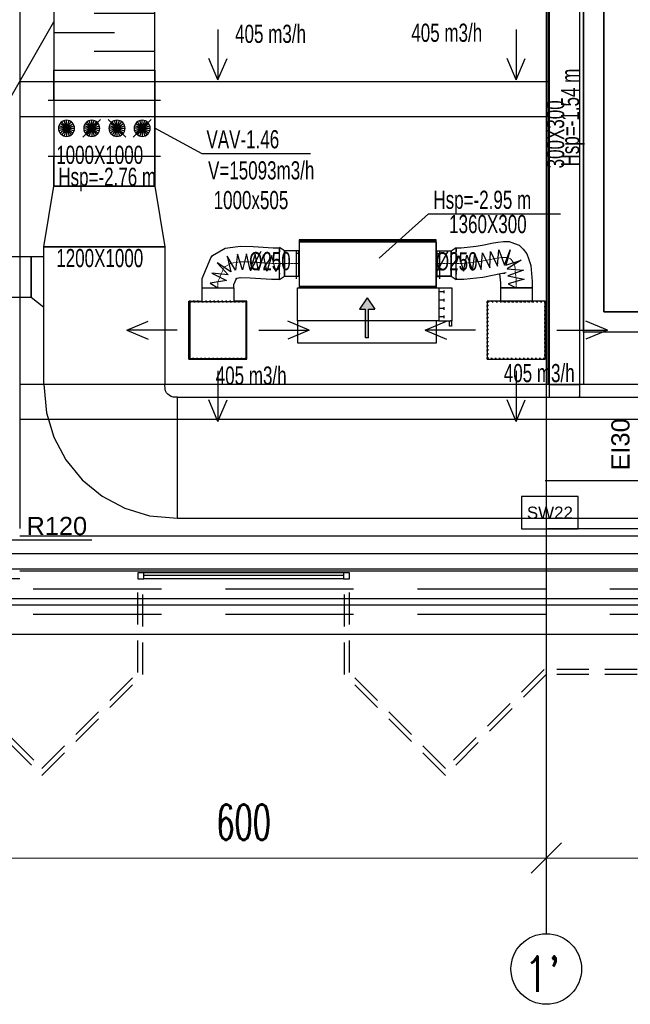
# Model space of a CAD drawing. Header units: centimetres. Extents: x -228435 to 46820, y -89367 to 152985.
# Tile 164 of 252: x 2240 to 8293, y 533 to 10292. Entities that reach past the tile are written whole.
import ezdxf

# ---------------------------------------------------------------- set-up
doc = ezdxf.new("R2010")
doc.units = ezdxf.units.CM
doc.header["$LTSCALE"] = 50
doc.header["$PDMODE"] = 35
doc.header["$PDSIZE"] = 0.1
for name, pattern in [('CADVENT_CENTERLINE', [9.9, 7.4, -1, 0.5, -1]), ('CADVENT_HIDDEN', [0.8, 0.25, -0.55]), ('Kondygnacja  -0_5$0$HIDDEN', [9.525, 6.35, -3.175]), ('Kondygnacja  -0_5$0$HIDDEN2', [4.7625, 3.175, -1.5875]), ('Osie rzutów$0$DASHDOT2', [12.7, 6.35, -3.175, 0, -3.175])]:
    doc.linetypes.add(name, pattern=pattern)
doc.layers.get('0').update_dxf_attribs({"color": 8})
doc.layers.get('DEFPOINTS').update_dxf_attribs({"color": 8})
for name, color, linetype in [('01-103-Went PP_poziom-0_5$0$L_Nawiew', 3, 'Continuous'), ('bgde-nawiewEXP', 1, 'Continuous'), ('bgde-nawiewHIDDEN', 1, 'Continuous'), ('bgde-tekst', 7, 'Continuous'), ('bgde-wywiewEXP', 5, 'Continuous'), ('bgde-wywiewHIDDEN', 5, 'Continuous'), ('bgde-wywiewSOL', 5, 'Continuous'), ('bgde_AJ_strzałki', 7, 'Continuous'), ('bgde_redukcja', 3, 'Continuous'), ('bgde_tlumik', 6, 'Continuous'), ('bgde_VAV', 7, 'Continuous'), ('bgde_wymiary tłumik VAV', 7, 'Continuous'), ('Kondygnacja  -0_5$0$ARCH_INFO_ODPORNOŚĆ OGNIOWA', 8, 'Continuous'), ('Kondygnacja  -0_5$0$ARCH_INFO_OPISY_PRZEGRODY', 8, 'Continuous'), ('Kondygnacja  -0_5$0$ARCH_KONSTR_POWYŻEJ RZUTU', 8, 'Kondygnacja  -0_5$0$HIDDEN'), ('Kondygnacja  -0_5$0$ARCH_KONSTR_POWYŻEJ RZUTU_IST', 8, 'Kondygnacja  -0_5$0$HIDDEN2'), ('Kondygnacja  -0_5$0$ARCH_NIEWIDOK_IST', 8, 'Kondygnacja  -0_5$0$HIDDEN'), ('Kondygnacja  -0_5$0$ARCH_WIDOK_IST', 8, 'Continuous'), ('Kondygnacja  -0_5$0$ARCH_ŚLUSARKA_OKNA_IST', 8, 'Continuous'), ('Kondygnacja  -0_5$0$ARCH_ŻELBET_IST', 8, 'Continuous'), ('Osie rzutów$0$ARCH_INFO_OSIE_IST', 8, 'Osie rzutów$0$DASHDOT2'), ('Osie rzutów$0$ARCH_INFO_OSIE_OPISY_IST', 8, 'Continuous')]:
    doc.layers.add(name, color=color, linetype=linetype)
for name, color, linetype, lineweight in [('bgde-nawiewCEN', 7, 'Continuous', 13), ('Kondygnacja  -0_5$0$ARCH_INFO_WYMIARY', 8, 'Continuous', 9), ('Osie rzutów$0$ARCH_INFO_WYMIARY', 8, 'Continuous', 9)]:
    doc.layers.add(name, color=color, linetype=linetype, lineweight=lineweight)
doc.styles.add('Kondygnacja  -0_5$0$Arial', font='ARIAL.TTF')
doc.styles.add('Kondygnacja  -0_5$0$Romans', font='Romans.shx', dxfattribs={"width": 0.7})
doc.styles.add('Kondygnacja  -0_5$0$Standard', font='txt')
doc.styles.add('Osie rzutów$0$ROMANS-250-CM', font='romans.shx', dxfattribs={"width": 0.8, "height": 50})
doc.styles.add('Osie rzutów$0$wymiary_cuprum', font='Romans.shx', dxfattribs={"width": 0.6})
doc.dimstyles.new('Kondygnacja  -0_5$0$ISO-25', dxfattribs={"dimtxt": 2.5, "dimasz": 2.5, "dimexe": 1.25, "dimexo": 0.625, "dimtad": 1, "dimtxsty": 'Kondygnacja  -0_5$0$Standard', "dimcen": 2.5, "dimadec": 0, "dimazin": 0, "dimtfac": 1, "dimtmove": 0, "dimatfit": 3, "dimfxl": 0, "dimarcsym": 0})
doc.dimstyles.new('Kondygnacja  -0_5$0$Wymiary 1-100', dxfattribs={"dimtxt": 12, "dimasz": 10, "dimexe": 5, "dimexo": 0, "dimgap": 4, "dimtad": 1, "dimrnd": 0.5, "dimzin": 12, "dimdsep": 46, "dimtxsty": 'Kondygnacja  -0_5$0$Romans', "dimblk": 'Kondygnacja  -0_5$0$_Oblique', "dimcen": 10, "dimdle": 10, "dimclrt": 55, "dimazin": 0, "dimtfac": 1, "dimtmove": 1, "dimatfit": 3, "dimfxl": 0, "dimtolj": 1, "dimtzin": 0, "dimarcsym": 0})
doc.dimstyles.new('Osie rzutów$0$ARCH_ CT', dxfattribs={"dimtxt": 20, "dimasz": 20, "dimexe": 12, "dimexo": 20, "dimgap": 5, "dimtad": 1, "dimdec": 1, "dimrnd": 0.5, "dimzin": 9, "dimdsep": 46, "dimtxsty": 'Osie rzutów$0$wymiary_cuprum', "dimblk": 'Osie rzutów$0$_Oblique', "dimcen": 8, "dimdle": 12, "dimclrd": 256, "dimclre": 256, "dimclrt": 55, "dimadec": 1, "dimazin": 0, "dimtfac": 1, "dimtdec": 1, "dimtmove": 1, "dimatfit": 2, "dimldrblk": 'Osie rzutów$0$_Dot', "dimfxl": 0, "dimtolj": 1, "dimtzin": 0, "dimlwd": -1, "dimlwe": -1, "dimarcsym": 0})

# ---------------------------------------------------------------- blocks, each defined once
blk = doc.blocks.new('Osie rzutów$0$_Oblique')
at = {"color": 0, "linetype": 'ByBlock', "lineweight": -2}
blk.add_line((-0.5, -0.5), (0.5, 0.5), dxfattribs=at)
blk = doc.blocks.new('*D273')
at = {"layer": 'DEFPOINTS', "color": 0}
for p in [(12260, 4732.19), (12860, 4732.19), (12860, 4698.26)]:
    blk.add_point(p, dxfattribs=at)
at = {"layer": 'Osie rzutów$0$ARCH_INFO_WYMIARY'}
for p, q in [((12260, 4717.19), (12260, 4690.26)), ((12860, 4717.19), (12860, 4690.26)), ((12252, 4698.26), (12868, 4698.26))]:
    blk.add_line(p, q, dxfattribs=at)
at = {"layer": 'Osie rzutów$0$ARCH_INFO_WYMIARY', "xscale": 30, "yscale": 30, "zscale": 30, "rotation": 180}
blk.add_blockref('Osie rzutów$0$_Oblique', (12260, 4698.26), dxfattribs=at)
at = {"layer": 'Osie rzutów$0$ARCH_INFO_WYMIARY', "xscale": 30, "yscale": 30, "zscale": 30}
blk.add_blockref('Osie rzutów$0$_Oblique', (12860, 4698.26), dxfattribs=at)
at = {"layer": 'Osie rzutów$0$ARCH_INFO_WYMIARY', "color": 55, "insert": (12560, 4733.76), "char_height": 35, "attachment_point": 5, "style": 'Osie rzutów$0$wymiary_cuprum'}
blk.add_mtext('\\A1;600', dxfattribs=at)
blk = doc.blocks.new('Osie rzutów$0$_Dot')
at = {"color": 0, "linetype": 'ByBlock', "lineweight": -2}
blk.add_line((-0.5, 0), (-1, 0), dxfattribs=at)
at = {"color": 0, "linetype": 'ByBlock', "const_width": 0.5}
blk.add_lwpolyline([(-0.25, 0, 1), (0.25, 0, 1)], format="xyb", close=True, dxfattribs=at)
blk = doc.blocks.new('*D274')
at = {"layer": 'DEFPOINTS', "color": 0}
for p in [(12860, 4732.19), (13460, 4732.19), (13460, 4698.26)]:
    blk.add_point(p, dxfattribs=at)
at = {"layer": 'Osie rzutów$0$ARCH_INFO_WYMIARY'}
for p, q in [((12860, 4717.19), (12860, 4690.26)), ((13460, 4717.19), (13460, 4690.26)), ((12852, 4698.26), (13468, 4698.26))]:
    blk.add_line(p, q, dxfattribs=at)
at = {"layer": 'Osie rzutów$0$ARCH_INFO_WYMIARY', "xscale": 30, "yscale": 30, "zscale": 30, "rotation": 180}
blk.add_blockref('Osie rzutów$0$_Oblique', (12860, 4698.26), dxfattribs=at)
at = {"layer": 'Osie rzutów$0$ARCH_INFO_WYMIARY', "xscale": 30, "yscale": 30, "zscale": 30}
blk.add_blockref('Osie rzutów$0$_Oblique', (13460, 4698.26), dxfattribs=at)
at = {"layer": 'Osie rzutów$0$ARCH_INFO_WYMIARY', "color": 55, "insert": (13160, 4733.76), "char_height": 35, "attachment_point": 5, "style": 'Osie rzutów$0$wymiary_cuprum'}
blk.add_mtext('\\A1;600', dxfattribs=at)
blk = doc.blocks.new('Kondygnacja  -0_5$0$_Dot')
at = {"color": 0, "linetype": 'ByBlock', "lineweight": -2}
blk.add_line((-0.5, 0), (-1, 0), dxfattribs=at)
at = {"color": 0, "linetype": 'ByBlock', "const_width": 0.5}
blk.add_lwpolyline([(-0.25, 0, 1), (0.25, 0, 1)], format="xyb", close=True, dxfattribs=at)
blk = doc.blocks.new('Kondygnacja  -0_5$0$_Oblique')
at = {"color": 0, "linetype": 'ByBlock', "lineweight": -2}
blk.add_line((-0.5, -0.5), (0.5, 0.5), dxfattribs=at)
blk = doc.blocks.new('*D138')
at = {"layer": 'DEFPOINTS', "color": 0}
for p in [(9610, 6159.5), (7460, 5934.7), (9610, 5724.3)]:
    blk.add_point(p, dxfattribs=at)
at = {"layer": 'Kondygnacja  -0_5$0$ARCH_INFO_WYMIARY', "color": 0, "lineweight": -2}
for p, q in [((7450, 5724.3), (9620, 5724.3)), ((7460, 5732.3), (7460, 5719.3)), ((9610, 5732.3), (9610, 5719.3))]:
    blk.add_line(p, q, dxfattribs=at)
at = {"layer": 'Kondygnacja  -0_5$0$ARCH_INFO_WYMIARY', "color": 0, "lineweight": -2, "xscale": 10, "yscale": 10, "zscale": 10, "rotation": 180}
blk.add_blockref('Kondygnacja  -0_5$0$_Oblique', (7460, 5724.3), dxfattribs=at)
at = {"layer": 'Kondygnacja  -0_5$0$ARCH_INFO_WYMIARY', "color": 0, "lineweight": -2, "xscale": 10, "yscale": 10, "zscale": 10}
blk.add_blockref('Kondygnacja  -0_5$0$_Oblique', (9610, 5724.3), dxfattribs=at)
at = {"layer": 'Kondygnacja  -0_5$0$ARCH_INFO_WYMIARY', "color": 55, "insert": (8818.8, 5745), "char_height": 12, "attachment_point": 5, "style": 'Kondygnacja  -0_5$0$Romans'}
blk.add_mtext('\\A1;2150', dxfattribs=at)
blk = doc.blocks.new('Kondygnacja  -0_5$0$konstrukcja istniejąca -0.5')
at = {"layer": 'Kondygnacja  -0_5$0$ARCH_KONSTR_POWYŻEJ RZUTU_IST', "ltscale": 10}
for p, q in [((12338, 5017.5), (13382, 5017.5)), ((13382, 4982.5), (12338, 4982.5))]:
    blk.add_line(p, q, dxfattribs=at)
for points in [[(12338, 6175), (12338, 5025)], [(12862, 5167.89), (12862, 6032.89)], [(12897, 6032.89), (12897, 5167.89)], [(12338, 5467.89), (12862, 5467.89)], [(12862, 5432.89), (12338, 5432.89)], [(12338, 5167.89), (13382, 5167.89), (13382, 5132.89), (12338, 5132.89)], [(12338, 4975), (12338, 4975), (12288, 4975)]]:
    blk.add_lwpolyline(points, dxfattribs=at)
blk = doc.blocks.new('08')
at = {"layer": 'bgde_VAV', "color": 3, "linetype": 'Continuous', "lineweight": -2}
for p, q in [((-57699.2, 65891), (-57755.5, 65891)), ((-56699.2, 65891), (-57699.2, 65891)), ((-56643, 65891), (-56699.2, 65891)), ((-57755.5, 65341), (-57699.2, 65341)), ((-57699.2, 65341), (-56699.2, 65341)), ((-56699.2, 65341), (-56643, 65341))]:
    blk.add_line(p, q, dxfattribs=at)
at = {"layer": 'bgde_VAV', "color": 3, "linetype": 'ByBlock', "lineweight": -2}
for p, q in [((-57699.2, 65891), (-57699.2, 65341)), ((-56699.2, 65891), (-56699.2, 65341))]:
    blk.add_line(p, q, dxfattribs=at)
at = {"layer": 'bgde_VAV', "color": 3, "linetype": 'Continuous', "lineweight": -3}
for p, q in [((-57574.2, 65615.7), (-57621.3, 65680.4)), ((-57574.2, 65615.7), (-57599, 65691.8)), ((-57574.2, 65615.7), (-57574.2, 65695.7)), ((-57574.2, 65615.7), (-57549.5, 65691.8)), ((-57574.2, 65615.7), (-57527.2, 65680.4)), ((-57235.9, 65704.1), (-57412.6, 65527.3)), ((-57324.2, 65615.7), (-57371.3, 65680.4)), ((-57324.2, 65615.7), (-57349, 65691.8)), ((-57324.2, 65615.7), (-57324.2, 65695.7)), ((-57324.2, 65615.7), (-57299.5, 65691.8)), ((-57324.2, 65615.7), (-57277.2, 65680.4)), ((-56985.9, 65527.3), (-57162.6, 65704.1)), ((-57074.2, 65615.7), (-57121.3, 65680.4)), ((-57074.2, 65615.7), (-57099, 65691.8)), ((-57074.2, 65615.7), (-57074.2, 65695.7)), ((-57074.2, 65615.7), (-57049.5, 65691.8)), ((-57074.2, 65615.7), (-57027.2, 65680.4)), ((-56735.9, 65704.1), (-56912.6, 65527.3)), ((-56824.2, 65615.7), (-56871.3, 65680.4)), ((-56824.2, 65615.7), (-56849, 65691.8)), ((-56824.2, 65615.7), (-56824.2, 65695.7)), ((-56824.2, 65615.7), (-56799.5, 65691.8)), ((-56824.2, 65615.7), (-56777.2, 65680.4)), ((-57574.2, 65615.7), (-57654.2, 65615.7)), ((-57574.2, 65615.7), (-57650.3, 65640.4)), ((-57574.2, 65615.7), (-57650.3, 65591)), ((-57574.2, 65615.7), (-57639, 65662.7)), ((-57574.2, 65615.7), (-57639, 65568.7)), ((-57574.2, 65615.7), (-57621.3, 65551)), ((-57574.2, 65615.7), (-57599, 65539.6)), ((-57574.2, 65615.7), (-57509.5, 65662.7)), ((-57574.2, 65615.7), (-57498.2, 65640.4)), ((-57574.2, 65615.7), (-57498.2, 65591)), ((-57574.2, 65615.7), (-57509.5, 65568.7)), ((-57574.2, 65615.7), (-57527.2, 65551)), ((-57574.2, 65615.7), (-57549.5, 65539.6)), ((-57574.2, 65615.7), (-57574.2, 65535.7)), ((-57574.2, 65615.7), (-57494.2, 65615.7)), ((-57324.2, 65615.7), (-57404.2, 65615.7)), ((-57324.2, 65615.7), (-57400.3, 65640.4)), ((-57324.2, 65615.7), (-57400.3, 65591)), ((-57324.2, 65615.7), (-57389, 65662.7)), ((-57324.2, 65615.7), (-57389, 65568.7)), ((-57324.2, 65615.7), (-57371.3, 65551)), ((-57324.2, 65615.7), (-57349, 65539.6)), ((-57324.2, 65615.7), (-57259.5, 65662.7)), ((-57324.2, 65615.7), (-57248.2, 65640.4)), ((-57324.2, 65615.7), (-57248.2, 65591)), ((-57324.2, 65615.7), (-57259.5, 65568.7)), ((-57324.2, 65615.7), (-57277.2, 65551)), ((-57324.2, 65615.7), (-57299.5, 65539.6)), ((-57324.2, 65615.7), (-57324.2, 65535.7)), ((-57324.2, 65615.7), (-57244.2, 65615.7)), ((-57074.2, 65615.7), (-57154.2, 65615.7)), ((-57074.2, 65615.7), (-57150.3, 65640.4)), ((-57074.2, 65615.7), (-57150.3, 65591)), ((-57074.2, 65615.7), (-57139, 65662.7)), ((-57074.2, 65615.7), (-57139, 65568.7)), ((-57074.2, 65615.7), (-57121.3, 65551)), ((-57074.2, 65615.7), (-57099, 65539.6)), ((-57074.2, 65615.7), (-57009.5, 65662.7)), ((-57074.2, 65615.7), (-56998.2, 65640.4)), ((-57074.2, 65615.7), (-56998.2, 65591)), ((-57074.2, 65615.7), (-57009.5, 65568.7)), ((-57074.2, 65615.7), (-57027.2, 65551)), ((-57074.2, 65615.7), (-57049.5, 65539.6)), ((-57074.2, 65615.7), (-57074.2, 65535.7)), ((-57074.2, 65615.7), (-56994.2, 65615.7)), ((-56824.2, 65615.7), (-56904.2, 65615.7)), ((-56824.2, 65615.7), (-56900.3, 65640.4)), ((-56824.2, 65615.7), (-56900.3, 65591)), ((-56824.2, 65615.7), (-56889, 65662.7)), ((-56824.2, 65615.7), (-56889, 65568.7)), ((-56824.2, 65615.7), (-56871.3, 65551)), ((-56824.2, 65615.7), (-56849, 65539.6)), ((-56824.2, 65615.7), (-56759.5, 65662.7)), ((-56824.2, 65615.7), (-56748.2, 65640.4)), ((-56824.2, 65615.7), (-56748.2, 65591)), ((-56824.2, 65615.7), (-56759.5, 65568.7)), ((-56824.2, 65615.7), (-56777.2, 65551)), ((-56824.2, 65615.7), (-56799.5, 65539.6)), ((-56824.2, 65615.7), (-56824.2, 65535.7)), ((-56824.2, 65615.7), (-56744.2, 65615.7))]:
    blk.add_line(p, q, dxfattribs=at)
for centre in [(-57574.2, 65615.7), (-57324.2, 65615.7), (-57074.2, 65615.7), (-56824.2, 65615.7)]:
    blk.add_ellipse(centre, major_axis=(80, 0), ratio=1, start_param=-1.570796, end_param=4.712389, dxfattribs=at)
blk = doc.blocks.new('*a368')
at = {"layer": 'bgde-tekst'}
blk.add_line((0, 0), (1310, 0), dxfattribs=at)
blk = doc.blocks.new('A$C5B3E7367')
at = {"layer": '01-103-Went PP_poziom-0_5$0$L_Nawiew'}
h = blk.add_hatch(color=256, dxfattribs=at)
h.paths.add_polyline_path([(215, 704), (215, 674), (331.7, 674), (331.7, 612.1), (445.9, 689), (331.7, 765.9), (331.7, 704)])
h.paths.add_polyline_path([(48.3, 704), (48.3, 674), (215, 674), (215, 704)])
for p, q in [((215, 1525), (165, 1525)), ((165, 1525), (165, 1505)), ((165, 1505), (215, 1505)), ((215, 1400), (215, 1530)), ((545, 1530), (215, 1530)), ((215, 1530), (215, 1515)), ((545, 1400), (545, 1530)), ((0, 1378), (215, 1378)), ((0, 0), (0, 1378)), ((545, 1400), (215, 1400)), ((215, 1400), (215, 1378)), ((215, 1378), (215, 0)), ((243.8, 1452), (268.8, 1452)), ((256.2, 1452), (256.2, 1400)), ((326.2, 1452), (351.2, 1452)), ((338.8, 1452), (338.8, 1400)), ((408.8, 1452), (433.8, 1452)), ((421.2, 1452), (421.2, 1400)), ((491.2, 1452), (516.2, 1452)), ((503.8, 1452), (503.8, 1400)), ((545, 0), (545, 1400)), ((48.3, 704), (331.7, 704)), ((48.3, 704), (48.3, 674)), ((445.9, 689), (331.7, 765.9)), ((331.7, 704), (331.7, 765.9)), ((445.9, 689), (331.7, 612.1)), ((48.3, 674), (331.7, 674)), ((331.7, 612.1), (331.7, 674)), ((215, 0), (0, 0)), ((215, 0), (545, 0))]:
    blk.add_line(p, q, dxfattribs=at)
blk = doc.blocks.new('A$C53CA46B8')
at = {"layer": 'bgde-wywiewSOL'}
for p, q in [((112.9, 511.1), (-162.1, 511.1)), ((-137.1, 481.1), (-137.1, 511.1)), ((87.9, 481.1), (87.9, 511.1)), ((200.4, 481.1), (-249.6, 481.1)), ((-249.6, 481.1), (-249.6, -878.9)), ((200.4, 481.1), (200.4, -878.9)), ((200.4, -878.9), (-249.6, -878.9)), ((112.9, -908.9), (-162.1, -908.9)), ((-137.1, -878.9), (-137.1, -908.9)), ((87.9, -878.9), (87.9, -908.9))]:
    blk.add_line(p, q, dxfattribs=at)
at = {"layer": '01-103-Went PP_poziom-0_5$0$L_Nawiew'}
blk.add_blockref('A$C5B3E7367', (-794.6, -893.9), dxfattribs=at)
blk = doc.blocks.new('strzałki')
at = {"layer": 'bgde_AJ_strzałki'}
for p, q in [((-903.6, 0), (-691.1, 89.7, 3433)), ((-403.6, 0), (-903.6, 0)), ((-903.6, 0), (-691.1, -89.7, 3433)), ((403.6, 0), (903.6, 0)), ((903.6, 0), (691.1, 89.7, 3433)), ((903.6, 0), (691.1, -89.7, 3433)), ((0, -403.6), (0, -903.6)), ((0, -903.6), (-89.7, -691.1, 3433)), ((0, -903.6), (89.7, -691.1, 3433))]:
    blk.add_line(p, q, dxfattribs=at)
blk = doc.blocks.new('t46')
at = {"layer": 'bgde_tlumik'}
for p, q in [((3579.4, 10353.2), (2979.4, 10353.2)), ((2579.4, 10165.7), (3179.4, 10165.7)), ((3579.4, 9978.2), (2979.4, 9978.2))]:
    blk.add_line(p, q, dxfattribs=at)
blk.add_lwpolyline([(2579.4, 9790.7), (3579.4, 9790.7), (3579.4, 10540.7), (2579.4, 10540.7)], close=True, dxfattribs=at)
blk = doc.blocks.new('Osie rzutów')
at = {"layer": 'Osie rzutów$0$ARCH_INFO_OSIE_IST', "ltscale": 10}
for p, q in [((12860, 12510), (12860, 4623.26)), ((4436.04, 5000), (15156.54, 5000))]:
    blk.add_line(p, q, dxfattribs=at)
at = {"layer": 'Osie rzutów$0$ARCH_INFO_OSIE_OPISY_IST'}
blk.add_circle((12860, 4588.26), 35, dxfattribs=at)
at = {"layer": 'Osie rzutów$0$ARCH_INFO_OSIE_OPISY_IST', "style": 'Osie rzutów$0$ROMANS-250-CM', "width": 0.8}
blk.add_text("1'", height=35, dxfattribs=at).set_placement((12837.96, 4565.71))
at = {"layer": 'Osie rzutów$0$ARCH_INFO_WYMIARY'}
for base, p1, p2, picture, middle in [((12860, 4698.26), (12260, 4732.19), (12860, 4732.19), '*D273', (12560, 4733.76)), ((13460, 4698.26), (12860, 4732.19), (13460, 4732.19), '*D274', (13160, 4733.76))]:
    dim = blk.add_linear_dim(base=base, p1=p1, p2=p2, dimstyle='Osie rzutów$0$ARCH_ CT', override={"dimtxt": 35, "dimasz": 30, "dimexe": 8, "dimexo": 15, "dimgap": 18, "dimdle": 8}, dxfattribs=at)
    dim.commit()
    dim.dimension.update_dxf_attribs({"geometry": picture, "text_midpoint": middle})

msp = doc.modelspace()

# ---------------------------------------------------------------- linework, layer by layer
at = {"layer": 'bgde-nawiewCEN', "linetype": 'CADVENT_CENTERLINE', "ltscale": 0.06}
for p, q in [((6886.674, 7910.621), (6796.883, 7894.117)), ((6961.326, 7926.075), (6886.674, 7910.621)), ((7022.058, 7936.066), (6961.326, 7926.075)), ((7070.095, 7936.178), (7022.058, 7936.066)), ((7106.657, 7921.998), (7070.095, 7936.178)), ((7132.967, 7889.111), (7106.657, 7921.998)), ((4205.785, 7696.545), (4264.815, 7836.916)), ((4264.815, 7836.916), (4334.462, 7877.9)), ((4334.462, 7877.9), (4427.184, 7892.118)), ((4427.184, 7892.118), (4540.22, 7889.714)), ((4540.22, 7889.714), (4743.503, 7875.616)), ((4743.503, 7875.616), (4816.195, 7875.616)), ((4816.195, 7875.616), (4866.195, 7875.616)), ((4866.195, 7875.616), (5006.195, 7875.616)), ((5010.195, 7875.616), (5006.195, 7875.616)), ((6370.195, 7875.616), (6374.195, 7875.616)), ((6516.99, 7875.616), (6374.195, 7875.616)), ((6566.99, 7875.616), (6516.99, 7875.616)), ((6628.859, 7875.616), (6566.99, 7875.616)), ((6796.883, 7894.117), (6628.859, 7875.616)), ((7150.247, 7833.104), (7132.967, 7889.111)), ((7162.605, 7691.815), (7150.247, 7833.104)), ((4205.785, 7634.069), (4205.785, 7696.545)), ((7162.605, 7634.069), (7162.605, 7691.815))]:
    msp.add_line(p, q, dxfattribs=at)
at = {"layer": 'bgde-nawiewEXP', "linetype": 'Continuous'}
for points in [[(5010.195, 8100.616), (6370.195, 8100.616), (6370.195, 8110.616), (5010.195, 8110.616)], [(5010.195, 7650.616), (6370.195, 7650.616), (6370.195, 8100.616), (5010.195, 8100.616)], [(4866.195, 7750.616), (5006.195, 7750.616), (5006.195, 8000.616), (4866.195, 8000.616), (4866.195, 7760.131)], [(6374.195, 7750.616), (6374.195, 8000.616), (6516.99, 8000.616), (6516.99, 7750.616)], [(3925.785, 6934.069), (4485.785, 6934.069), (4485.785, 7494.069), (3925.785, 7494.069)], [(6875.105, 6926.569), (7450.105, 6926.569), (7450.105, 7501.569), (6875.105, 7501.569)]]:
    msp.add_lwpolyline(points, close=True, dxfattribs=at)
for points in [[(4048.285, 7634.069), (4048.285, 7727.372), (4133.904, 7930.972), (4151.691, 7952.99), (4275.661, 8025.941), (4401.614, 8045.254), (4430.46, 8048.009), (4554.356, 8045.373), (4751.515, 8031.701), (4816.195, 8031.701)], [(4816.195, 7719.532), (4816.195, 7718.116), (4866.195, 7750.616), (4866.195, 8000.616), (4816.195, 8033.116), (4816.195, 8003.027)], [(4816.195, 8000.882), (4816.195, 8029.907)], [(6516.99, 7750.616), (6516.99, 8000.616), (6566.99, 8033.116), (6566.99, 8006.503)], [(6566.99, 8030.694), (6615.592, 8030.694), (6763.695, 8047.001), (6844.769, 8061.903), (6917.774, 8077.017), (6980.933, 8087.406), (7034.494, 8092.567), (7090.937, 8092.699), (7144.226, 8074.038), (7191.309, 8055.778), (7232.086, 8016.605), (7267.174, 7972.745), (7285.28, 7923.639), (7306.385, 7855.233), (7320.105, 7698.372), (7320.105, 7634.069), (7005.105, 7634.069), (7005.105, 7501.569)], [(6566.99, 8004.73), (6566.99, 8029.966)], [(6566.99, 8004.73), (6566.99, 7989.836)], [(4816.195, 8000.882), (4816.195, 7989.357)], [(4816.195, 7903.935), (4816.195, 7995.527)], [(4816.195, 7896.685), (4816.195, 7979.237)], [(5006.195, 7750.616), (5006.195, 8000.616), (5010.195, 8000.616)], [(6370.195, 8000.616), (6374.195, 8000.616), (6374.195, 7827.781)], [(6566.99, 7935.889), (6566.99, 7998.452)], [(6566.99, 7903.132), (6566.99, 7979.379)], [(6566.99, 7935.889), (6566.99, 7910.072)], [(4816.195, 7896.685), (4816.195, 7881.34)], [(4816.195, 7788.254), (4816.195, 7890.695)], [(4816.195, 7780.146), (4816.195, 7867.868)], [(6374.195, 7827.781), (6374.195, 7875.616)], [(6374.195, 7787.228), (6374.195, 7827.781)], [(6374.195, 7827.781), (6374.195, 7787.228)], [(6566.99, 7903.132), (6566.99, 7882.498)], [(6566.99, 7815.344), (6566.99, 7895.859)], [(6566.99, 7785.416), (6566.99, 7868.009)], [(6566.99, 7815.344), (6566.99, 7793.457)], [(4048.285, 7634.069), (4363.285, 7634.069), (4363.285, 7665.717), (4389.27, 7727.51)], [(4377.939, 7720.842), (4393.264, 7729.86), (4433.464, 7736.024)], [(4423.908, 7736.227), (4526.084, 7734.054), (4735.49, 7719.532), (4816.195, 7719.532), (4816.195, 7761.037)], [(4816.195, 7780.146), (4816.195, 7769.971)], [(4816.195, 7723.749), (4816.195, 7777.03)], [(5006.195, 7750.616), (5010.195, 7750.616)], [(6370.195, 7750.616), (6374.195, 7750.616)], [(6374.195, 7750.616), (6370.195, 7750.616)], [(6374.195, 7787.228), (6374.195, 7760.131)], [(6374.195, 7750.616), (6374.195, 7787.228)], [(6374.195, 7750.616), (6516.99, 7750.616)], [(6516.99, 7750.616), (6566.99, 7718.116), (6566.99, 7720.539)], [(6566.99, 7785.416), (6566.99, 7771.128)], [(6566.99, 7720.539), (6642.127, 7720.539), (6830.07, 7741.232), (6928.579, 7759.339), (7004.877, 7775.134), (7063.184, 7784.725)], [(6566.99, 7730.105), (6566.99, 7781.408)], [(6566.99, 7720.539), (6566.99, 7761.096)], [(6566.99, 7730.105), (6566.99, 7724.97)], [(6997.38, 7773.582), (7005.105, 7685.258), (7005.105, 7634.069), (7320.105, 7634.069), (7320.105, 7501.569)], [(7032.128, 7779.617), (7049.253, 7779.657)], [(4048.285, 7494.069), (4048.285, 7634.069), (4363.285, 7634.069), (4363.285, 7494.069)], [(3918.285, 6926.569), (4493.285, 6926.569), (4493.285, 7501.569), (4363.285, 7501.569)], [(3918.285, 6926.569), (3918.285, 7501.569), (4048.285, 7501.569)]]:
    msp.add_lwpolyline(points, dxfattribs=at)
at = {"layer": 'bgde-nawiewHIDDEN', "linetype": 'CADVENT_HIDDEN'}
for points in [[(4816.195, 8031.701), (4816.195, 8029.907)], [(4816.195, 7995.527), (4816.195, 8003.027)], [(6566.99, 8030.694), (6566.99, 8029.966)], [(6566.99, 7998.452), (6566.99, 8006.503)], [(4816.195, 7979.237), (4816.195, 7989.357)], [(5010.195, 7750.616), (5010.195, 8000.616)], [(6370.195, 7750.616), (6370.195, 8000.616)], [(6566.99, 7979.379), (6566.99, 7989.836)], [(6566.99, 7895.859), (6566.99, 7910.072)], [(4816.195, 7890.695), (4816.195, 7903.935)], [(4816.195, 7867.868), (4816.195, 7881.34)], [(6566.99, 7868.009), (6566.99, 7882.498)], [(4816.195, 7777.03), (4816.195, 7788.254)], [(4816.195, 7761.037), (4816.195, 7769.971)], [(4816.195, 7719.532), (4816.195, 7723.749)], [(6566.99, 7781.408), (6566.99, 7793.457)], [(6566.99, 7761.096), (6566.99, 7771.128)], [(6566.99, 7720.539), (6566.99, 7724.97)], [(4048.285, 7634.069), (4363.285, 7634.069)], [(7005.105, 7634.069), (7320.105, 7634.069)]]:
    msp.add_lwpolyline(points, dxfattribs=at)
at = {"layer": 'bgde-nawiewHIDDEN'}
for points in [[(6566.99, 7875.616), (6593.729, 7954.628), (6640.349, 7798.643), (6673.367, 7958.555), (6729.252, 7805.618), (6752.348, 7967.12), (6815.703, 7817.383), (6829.005, 7979.583), (6899.666, 7832.901), (6907.69, 7995.417), (6977.728, 7849.045), (6989.322, 8011.145), (7044.506, 7858.811), (7103.679, 8009.393), (7058.973, 7859.567), (7210.572, 7908.288), (7071.787, 7823.853), (7233.553, 7808.884), (7080.607, 7752.671), (7239.972, 7719.885), (7083.571, 7674.356), (7162.605, 7634.069)], [(4816.195, 7875.616), (4779.606, 7797.235), (4740.631, 7955.991), (4690.144, 7800.781), (4658.5, 7960.549), (4607.548, 7806.21), (4575.596, 7966.346), (4524.98, 7811.714), (4488.631, 7970.94), (4447.328, 7813.877), (4398.455, 7969.252), (4379.684, 7808.143), (4297.67, 7948.512), (4332.859, 7791.289), (4199.124, 7881.859), (4306.505, 7761.629), (4145.257, 7780.585), (4289.686, 7706.578), (4128.582, 7681.947), (4205.785, 7634.069)]]:
    msp.add_lwpolyline(points, dxfattribs=at)
at = {"layer": 'bgde-nawiewHIDDEN', "linetype": 'CADVENT_HIDDEN'}
for points in [[(3918.285, 6926.569), (4493.285, 6926.569), (4493.285, 7501.569), (3918.285, 7501.569)], [(3918.285, 7501.569), (3918.285, 7501.569)], [(3925.785, 6934.069), (3925.785, 7494.069), (4485.785, 7494.069), (4485.785, 6934.069)], [(3925.785, 7494.069), (3925.785, 7494.069)], [(3925.785, 7494.069), (3925.785, 7494.069)], [(4048.285, 7494.069), (4363.285, 7494.069), (4060.274, 7494.069)], [(4485.785, 7494.069), (4485.785, 7494.069)], [(4493.285, 7501.569), (4493.285, 7501.569)], [(6875.105, 6926.569), (6875.105, 7501.569), (7450.105, 7501.569), (7450.105, 6926.569)], [(6882.605, 6934.069), (6882.605, 7494.069), (7442.605, 7494.069), (7442.605, 6934.069)], [(6882.605, 7494.069), (6882.605, 7494.069)], [(7005.105, 7494.069), (7320.105, 7494.069), (7017.094, 7494.069)], [(7442.605, 7494.069), (7442.605, 7494.069)], [(7442.605, 7494.069), (7442.605, 7494.069)], [(3925.785, 6934.069), (3925.785, 6934.069)], [(4485.785, 6934.069), (4485.785, 6934.069)], [(6882.605, 6934.069), (6882.605, 6934.069)], [(7442.605, 6934.069), (7442.605, 6934.069)], [(3918.285, 6926.569), (3918.285, 6926.569)], [(4493.285, 6926.569), (4493.285, 6926.569)], [(6875.105, 6926.569), (6875.105, 6926.569)]]:
    msp.add_lwpolyline(points, close=True, dxfattribs=at)
at = {"layer": 'bgde-tekst'}
msp.add_lwpolyline([(6291.024, 8366.853), (5804.371, 7928.487), (5804.371, 7928.487)], dxfattribs=at)
at = {"layer": 'bgde-tekst', "elevation": 1920}
msp.add_lwpolyline([(6291.024, 8366.853), (5804.371, 7928.487), (5804.371, 7928.487)], dxfattribs=at)
at = {"layer": 'bgde-wywiewEXP', "linetype": 'Continuous'}
for points in [[(7788.15, 12985.966), (7788.15, 6674.997), (7488.15, 6674.997), (7788.15, 6674.997), (7788.15, 6549.997), (7779.127, 6549.997)], [(7488.15, 12985.966), (7488.15, 6549.997)], [(3804.386, 5349.997), (3804.386, 6549.997), (10847.891, 6549.997), (10847.891, 5349.997)], [(3804.386, 5349.997), (10972.891, 5349.997)]]:
    msp.add_lwpolyline(points, dxfattribs=at)
for points in [[(2579.386, 8640.686), (3579.386, 8640.686), (3579.386, 11265.686), (2579.386, 11265.686)], [(2479.386, 7440.989), (2479.386, 8040.686), (2579.386, 8640.686), (3579.386, 8640.686), (3679.386, 8040.686), (2479.386, 8040.686), (3679.386, 8040.686), (3679.386, 6674.997), (2479.386, 6674.997)], [(285.471, 7540.989), (2354.386, 7540.989), (2354.386, 7940.989), (285.471, 7940.989)], [(2354.386, 7540.989), (2479.386, 7440.989), (2479.386, 7940.989), (2354.386, 7940.989)], [(2479.379, 6674.991), (2504.358, 6396.386), (2578.336, 6152.513), (2698.47, 5927.759), (2860.142, 5730.761), (3057.141, 5569.088), (3281.895, 5448.954), (3525.767, 5374.977), (3804.386, 5349.997), (3804.386, 6549.997), (3759.876, 6551.919), (3741.115, 6557.61), (3723.825, 6566.852), (3708.671, 6579.289), (3696.233, 6594.443), (3686.992, 6611.733), (3681.301, 6630.494), (3679.379, 6675.003), (3079.504, 6674.997)]]:
    msp.add_lwpolyline(points, close=True, dxfattribs=at)
at = {"layer": 'bgde-wywiewHIDDEN', "linetype": 'CADVENT_HIDDEN'}
msp.add_lwpolyline([(7488.15, 6549.997), (7779.127, 6549.997)], dxfattribs=at)
at = {"layer": 'bgde_redukcja'}
for points in [[(2579.386, 9790.686), (3579.389, 9790.686), (3579.389, 9490.686), (2579.386, 9490.686)], [(2579.386, 8940.686), (3579.389, 8940.686), (3579.389, 8640.686), (2579.386, 8640.686)]]:
    msp.add_lwpolyline(points, close=True, dxfattribs=at)
at = {"layer": 'bgde_VAV'}
for p, q in [((4048.52, 8963.888, 21.417), (3579.389, 9215.686)), ((5121.7, 8963.888, 21.417), (4048.52, 8963.888, 21.417))]:
    msp.add_line(p, q, dxfattribs=at)
at = {"layer": 'bgde_wymiary tłumik VAV'}
msp.add_line((2156.724, 9529.699), (2579.386, 10271.484), dxfattribs=at)
at = {"layer": 'Kondygnacja  -0_5$0$ARCH_INFO_OPISY_PRZEGRODY'}
msp.add_lwpolyline([(7215.879, 5244.64), (7775.879, 5244.64), (7775.879, 5564.64), (7215.879, 5564.64), (7215.879, 5244.64)], close=True, dxfattribs=at)
msp.add_lwpolyline([(8835.667, 5244.64), (7471.316, 5244.64)], dxfattribs=at)
at = {"layer": 'Kondygnacja  -0_5$0$ARCH_NIEWIDOK_IST', "ltscale": 4}
for p, q in [((-7150, 4650), (13810, 4650)), ((-7150, 4400), (14060, 4400))]:
    msp.add_line(p, q, dxfattribs=at)
at = {"layer": 'Kondygnacja  -0_5$0$ARCH_NIEWIDOK_IST'}
for points in [[(-10540, 3800), (1460, 3799.984), (2460, 2799.984), (3460, 3799.984), (3460, 4750)], [(-10540, 3850), (1480.711, 3849.984), (2460, 2870.695), (3410, 3820.695), (3410, 4750)], [(14074.645, 3800), (7460, 3799.984), (6460, 2799.984), (5460, 3799.984), (5460, 4750)], [(14074.645, 3849.985), (7439.289, 3849.984), (6460, 2870.695), (5510, 3820.695), (5510, 4750)]]:
    msp.add_lwpolyline(points, dxfattribs=at)
at = {"layer": 'Kondygnacja  -0_5$0$ARCH_WIDOK_IST'}
for p, q in [((-1980, 4850), (13610, 4850)), ((-1980, 4200), (14260, 4200))]:
    msp.add_line(p, q, dxfattribs=at)
msp.add_lwpolyline([(8030, 7395), (11460, 7395), (11460, 10525), (8030, 10525)], close=True, dxfattribs=at)
at = {"layer": 'Kondygnacja  -0_5$0$ARCH_ŚLUSARKA_OKNA_IST'}
for p, q in [((5450, 4810), (3470, 4810)), ((3470, 4785), (5450, 4785)), ((5450, 4750), (3470, 4750)), ((13910, 4550), (-1930, 4550)), ((13970, 4490), (-1930, 4490))]:
    msp.add_line(p, q, dxfattribs=at)
for points in [[(3410, 4750), (3470, 4750), (3470, 4810), (3410, 4810)], [(5450, 4750), (5510, 4750), (5510, 4810), (5450, 4810)]]:
    msp.add_lwpolyline(points, close=True, dxfattribs=at)
at = {"layer": 'Kondygnacja  -0_5$0$ARCH_ŻELBET_IST', "ltscale": 4}
for p, q in [((7830, 7195), (7830, 10725)), ((8030, 7395), (8030, 10525)), ((11460, 7395), (8030, 7395)), ((11660, 7195), (7830, 7195))]:
    msp.add_line(p, q, dxfattribs=at)

# ---------------------------------------------------------------- block references
at = {"layer": '01-103-Went PP_poziom-0_5$0$L_Nawiew', "xscale": -1, "rotation": 270}
msp.add_blockref('A$C53CA46B8', (5889.056, 7885.063, -667.184), dxfattribs=at)
at = {"layer": 'bgde-tekst'}
for p in [(6291.024, 8366.853), (6291.024, 8366.853, 1920)]:
    msp.add_blockref('*a368', p, dxfattribs=at)
at = {"layer": 'bgde_AJ_strzałki'}
for p in [(4205.787, 10599.853, -1147), (7162.607, 10599.853, -1513), (4205.787, 7214.069, -1147), (7162.607, 7214.069, -1613)]:
    msp.add_blockref('strzałki', p, dxfattribs=at)
at = {"layer": 'bgde_redukcja'}
msp.add_blockref('08', (60278.631, -56400.283), dxfattribs=at)
at = {"layer": 'bgde_tlumik'}
msp.add_blockref('t46', (0, 0), dxfattribs=at)
at = {"layer": 'Kondygnacja  -0_5$0$ARCH_KONSTR_POWYŻEJ RZUTU', "xscale": 10, "yscale": 10, "zscale": 10}
msp.add_blockref('Kondygnacja  -0_5$0$konstrukcja istniejąca -0.5', (-121140, -45000), dxfattribs=at)
at = {"layer": 'Osie rzutów$0$ARCH_INFO_OSIE_OPISY_IST', "xscale": 10, "yscale": 10, "zscale": 10}
msp.add_blockref('Osie rzutów', (-121140, -45000), dxfattribs=at)

# ---------------------------------------------------------------- texts
at = {"layer": 'bgde-tekst', "width": 0.7}
for s, p in [('405 m3/h ', (4375.51, 10061.853)), ('405 m3/h ', (4375.51, 10061.853, 1920)), ('405 m3/h ', (6122, 10072.737)), ('405 m3/h ', (6122, 10072.737, 1920)), ('1000X1000', (2602.048, 8862.686)), ('1000X1000', (2602.048, 8862.686, 1920)), ('Hsp=-2.76 m ', (2622.992, 8644.588)), ('Hsp=-2.76 m ', (2622.992, 8644.588, 1920)), ('Hsp=-2.95 m ', (6341.024, 8416.853)), ('Hsp=-2.95 m ', (6341.024, 8416.853, 1920)), ('1360X300', (6497.205, 8176.077, 1920)), ('1200X1000', (2602.682, 7839.315)), ('1200X1000', (2602.682, 7839.315, 1920)), ('%%c250', (4514.296, 7809.113, -247.683)), ('%%c250', (6366.276, 7807.209, 1920)), ('405 m3/h ', (4183.566, 6674.655)), ('405 m3/h ', (4183.566, 6674.655, 1920)), ('405 m3/h ', (7038.939, 6699.264)), ('405 m3/h ', (7038.939, 6699.264, 1920))]:
    msp.add_text(s, height=180, dxfattribs=at).set_placement(p)
for s, p in [('Hsp=-1.54 m ', (7786.706, 8837.062)), ('Hsp=-1.54 m ', (7786.706, 8837.062, 1920)), ('300X300', (7637.49, 8818.202)), ('300X300', (7637.49, 8818.202, 1920))]:
    msp.add_text(s, height=180, rotation=90, dxfattribs=at).set_placement(p)
at = {"layer": 'bgde_VAV', "width": 0.7}
for s, p in [('VAV-1.46', (4091.463, 9016.906, 1941.417)), ('V=15093m3/h ', (4107.169, 8708.374, 1920))]:
    msp.add_text(s, height=180, dxfattribs=at).set_placement(p)
at = {"layer": 'bgde_wymiary tłumik VAV', "width": 0.7}
msp.add_text('1000x505', height=180, dxfattribs=at).set_placement((4162.686, 8413.971, 1920))
at = {"layer": 'Kondygnacja  -0_5$0$ARCH_INFO_ODPORNOŚĆ OGNIOWA', "insert": (8046.341, 6082.48), "char_height": 180, "width": 533.32525, "attachment_point": 5, "rotation": 90, "style": 'Kondygnacja  -0_5$0$Arial'}
msp.add_mtext('\\PEI30', dxfattribs=at)
at = {"layer": 'Kondygnacja  -0_5$0$ARCH_INFO_ODPORNOŚĆ OGNIOWA', "insert": (2608.133, 5422.483), "char_height": 180, "width": 533.32525, "attachment_point": 5, "style": 'Kondygnacja  -0_5$0$Arial'}
msp.add_mtext('\\PR120', dxfattribs=at)
at = {"layer": 'Kondygnacja  -0_5$0$ARCH_INFO_OPISY_PRZEGRODY', "insert": (7495.879, 5404.64), "char_height": 120, "width": 560, "attachment_point": 5, "style": 'Kondygnacja  -0_5$0$Arial'}
msp.add_mtext('SW22', dxfattribs=at)

# ---------------------------------------------------------------- dimensions: what is measured, and where the dimension line sits
at = {"layer": 'Kondygnacja  -0_5$0$ARCH_INFO_WYMIARY'}
dim = msp.add_linear_dim(base=(9610, 5724.252), p1=(7460, 5934.736), p2=(9610, 6159.536), dimstyle='Kondygnacja  -0_5$0$Wymiary 1-100', dxfattribs=at)
dim.commit()
dim.dimension.update_dxf_attribs({"geometry": '*D138', "text_midpoint": (8818.81, 5735.035), "dimtype": 160})

# ---------------------------------------------------------------- leaders
at = {"layer": 'Kondygnacja  -0_5$0$ARCH_INFO_ODPORNOŚĆ OGNIOWA'}
msp.add_leader([(1837.998, 5136.096), (2210.488, 5136.096), (2953.967, 5136.096)], dimstyle='Kondygnacja  -0_5$0$ISO-25', override={"dimscale": 5, "dimasz": 2, "dimtad": 0, "dimldrblk": 'Kondygnacja  -0_5$0$_Dot'}, dxfattribs=at)

doc.saveas('drawing.dxf')
